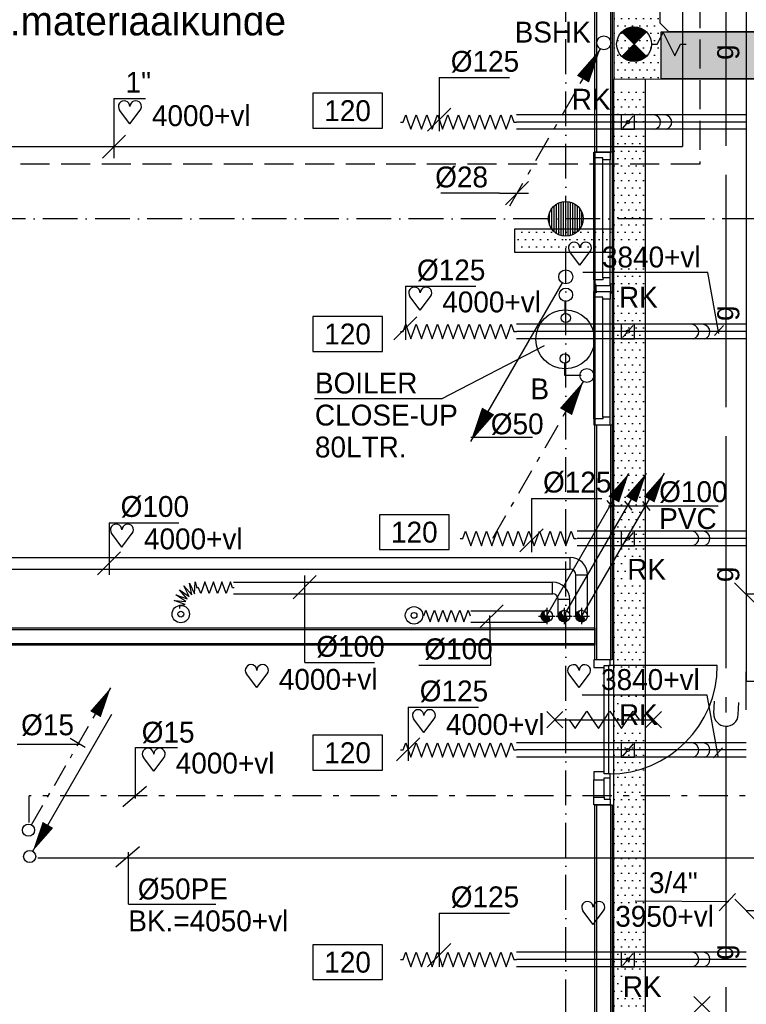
# Model space of a CAD drawing. Extents: x -41378 to 114803, y -24080 to 82188.
# Tile 35 of 137: x 2089 to 8346, y 30658 to 39143. Entities that reach past the tile are written whole.
import ezdxf
from ezdxf.enums import TextEntityAlignment as Align

# ---------------------------------------------------------------- set-up
doc = ezdxf.new("R2010")
doc.units = 0
doc.header["$LTSCALE"] = 50
for name, pattern in [('2322107', [2000, 1000, 1000]), ('2322108', [7, 5, -2]), ('2322109', [10, 5, -2, 1, -2]), ('2322121', [2000, 1000, 1000]), ('2322134', [45, 40, -5]), ('CENTER2', [11.25, 7.5, -1.25, 1.25, -1.25]), ('CENTER4', [5, 3.125, -0.625, 0.625, -0.625]), ('DASHDOT', [9, 6, -1.5, 0, -1.5]), ('LURETOUR', [6, 4, -2])]:
    doc.linetypes.add(name, pattern=pattern)
doc.layers.get('0').update_dxf_attribs({"linetype": 'CONTINUOUS'})
for name, color, linetype in [('AL$7----_STRAMIEN', 1, 'DASHDOT'), ('AL22----_BINNENWAND', 7, 'CONTINUOUS'), ('AL28----_KONSTRUKTIE', 3, 'CONTINUOUS'), ('AL32----_BINNENKOZ', 7, 'CONTINUOUS'), ('AL32----_DRAAIRICHTING', 1, 'CONTINUOUS'), ('AL65----_BEVEILIGING', 7, 'CONTINUOUS'), ('ALXAA---_GEWBETON', 12, 'CONTINUOUS'), ('BOUW', 8, 'CONTINUOUS'), ('KABELGGOOT1', 8, 'CONTINUOUS'), ('WL524---', 4, 'CONTINUOUS'), ('WL531---', 4, 'CONTINUOUS'), ('WL532---', 1, 'CONTINUOUS'), ('WL541---', 4, 'CONTINUOUS'), ('WL561---', 4, 'CONTINUOUS'), ('WL561---_AANVOER', 4, 'CONTINUOUS'), ('WL561---_RETOUR', 4, 'CONTINUOUS'), ('WL570---', 3, 'CONTINUOUS'), ('WL570---_HARTLIJN', 7, 'CONTINUOUS'), ('WL570---_RETOUR', 3, 'CONTINUOUS'), ('WL570---_TOEVOER', 3, 'CONTINUOUS'), ('WM521---', 1, 'CONTINUOUS'), ('WM541---', 1, 'CONTINUOUS'), ('WM561---', 1, 'CONTINUOUS'), ('WM570---', 1, 'CONTINUOUS')]:
    doc.layers.add(name, color=color, linetype=linetype)
doc.layers.get('0').freeze()
doc.styles.add('BURO-018', font='BUROFONT.shx', dxfattribs={"height": 90})
doc.styles.add('BURO-025', font='BUROFONT.shx', dxfattribs={"height": 250})
pattern_1 = [(0, (0, 200000), (31.75, 63.5), [0, -63.5])]

# ---------------------------------------------------------------- blocks, each defined once
blk = doc.blocks.new('LDV2121')
at = {"color": 0, "linetype": 'CONTINUOUS'}
blk.add_line((-0.25, -0.433), (-6.75, -11.691), dxfattribs=at)
blk.add_lwpolyline([(-6.75, -11.691, 0, 1, 0), (-5.5, -9.526, 1, 1, 0)], format="xyseb", dxfattribs=at)
blk.add_circle((0, 0), 0.5, dxfattribs=at)
blk = doc.blocks.new('LDV4109')
at = {"color": 0, "linetype": 'CONTINUOUS'}
for p, q in [((-1.125, -1.949), (-0.25, -0.433)), ((-1.688, -2.923), (-1.5, -2.598)), ((-3, -5.196), (-2.063, -3.572)), ((-3.563, -6.17), (-3.375, -5.846)), ((-4.875, -8.444), (-3.938, -6.82)), ((-5.438, -9.418), (-5.25, -9.093)), ((-6.75, -11.691), (-5.813, -10.068))]:
    blk.add_line(p, q, dxfattribs=at)
blk.add_lwpolyline([(-0.25, -0.433, 0, 1, 0), (-1.5, -2.598, 1, 1, 0)], format="xyseb", dxfattribs=at)
blk.add_circle((0, 0), 0.5, dxfattribs=at)
blk = doc.blocks.new('LU-1D-F-7D3E8')
at = {"color": 0, "linetype": 'CONTINUOUS'}
for p, q in [((-500, 0), (-477.7, 0)), ((-477.7, 0), (-455, 62.5)), ((-455, 62.5), (-432.2, 0)), ((-432.2, 0), (-409.5, -62.5)), ((-409.5, -62.5), (-386.7, 0)), ((-386.7, 0), (-364, 62.5)), ((-364, 62.5), (-341.2, 0)), ((-341.2, 0), (-318.5, -62.5)), ((-318.5, -62.5), (-295.7, 0)), ((-295.7, 0), (-273, 62.5)), ((-273, 62.5), (-250.2, 0)), ((-250.2, 0), (-227.5, -62.5)), ((-227.5, -62.5), (-204.7, 0)), ((-204.7, 0), (-182, 62.5)), ((-182, 62.5), (-159.2, 0)), ((-159.2, 0), (-136.5, -62.5)), ((-136.5, -62.5), (-113.7, 0)), ((-113.7, 0), (-91, 62.5)), ((-91, 62.5), (-68.2, 0)), ((-68.2, 0), (-45.5, -62.5)), ((-45.5, -62.5), (-22.7, 0)), ((-22.7, 0), (0, 62.5)), ((0, 62.5), (22.7, 0)), ((22.7, 0), (45.5, -62.5)), ((45.5, -62.5), (68.2, 0)), ((68.2, 0), (91, 62.5)), ((91, 62.5), (113.7, 0)), ((113.7, 0), (136.5, -62.5)), ((136.5, -62.5), (159.2, 0)), ((159.2, 0), (182, 62.5)), ((182, 62.5), (204.7, 0)), ((204.7, 0), (227.5, -62.5)), ((227.5, -62.5), (250.2, 0)), ((250.2, 0), (273, 62.5)), ((273, 62.5), (295.7, 0)), ((295.7, 0), (318.5, -62.5)), ((318.5, -62.5), (341.2, 0)), ((341.2, 0), (364, 62.5)), ((364, 62.5), (386.7, 0)), ((386.7, 0), (409.5, -62.5)), ((409.5, -62.5), (432.2, 0)), ((432.2, 0), (455, 62.5)), ((455, 62.5), (477.7, 0)), ((477.7, 0), (500, 0))]:
    blk.add_line(p, q, dxfattribs=at)
blk = doc.blocks.new('LU-1D-K-7D')
at = {"color": 0, "linetype": 'CONTINUOUS'}
for p, q in [((-0.5, 62.5), (0.5, 62.5)), ((-0.5, -62.5), (0.5, -62.5))]:
    blk.add_line(p, q, dxfattribs=at)
at = {"layer": 'WL570---_HARTLIJN', "linetype": 'CENTER2'}
blk.add_line((-0.5, 0), (0.5, 0), dxfattribs=at)
blk = doc.blocks.new('LU-1D-KL-7D70')
at = {"color": 0, "linetype": 'CONTINUOUS'}
for p, q in [((-56.4, 62.5), (-56.4, -62.5)), ((56.4, 62.5), (-56.4, 62.5)), ((47, 52), (9.5, 10.5)), ((56.4, -62.5), (56.4, 62.5)), ((-56.4, -62.5), (56.4, -62.5)), ((-9.5, -10.5), (-47, -52))]:
    blk.add_line(p, q, dxfattribs=at)
blk.add_circle((0, 0), 14.1, dxfattribs=at)
blk = doc.blocks.new('LU-ORND')
at = {"color": 0, "linetype": 'CONTINUOUS'}
for p, q in [((-3, 1.5), (-3, -1.5)), ((3, 1.5), (-3, 1.5)), ((3, -1.5), (3, 1.5)), ((-3, -1.5), (3, -1.5))]:
    blk.add_line(p, q, dxfattribs=at)
blk = doc.blocks.new('*U88', base_point=(8371.3, 37662.4))
at = {"layer": 'WM570---', "linetype": 'CONTINUOUS'}
for p, q in [((7921.6, 37762.1), (8121, 37562.7)), ((8621.6, 37762.1), (8821, 37562.7)), ((8721.3, 37662.4), (8021.3, 37662.4))]:
    blk.add_line(p, q, dxfattribs=at)
at = {"layer": 'WM570---', "linetype": 'CONTINUOUS', "style": 'BURO-018'}
for s, p in [('700', (8371.3, 37712.4)), ('350', (8371.3, 37612.4))]:
    blk.add_text(s, height=180, dxfattribs=at).set_placement(p, align=Align.CENTER)
blk = doc.blocks.new('*U89', base_point=(5701.1, 27455))
at = {"layer": 'WM570---', "linetype": 'CONTINUOUS'}
for p, q in [((5701.1, 27817.5), (5701.1, 27355)), ((5701.1, 27817.5), (6307.5, 27817.5)), ((5800.8, 27554.7), (5601.4, 27355.3))]:
    blk.add_line(p, q, dxfattribs=at)
at = {"layer": 'WM570---', "linetype": 'CONTINUOUS', "style": 'BURO-018'}
blk.add_text('%%c125', height=180, dxfattribs=at).set_placement((5801.1, 27867.5))
blk = doc.blocks.new('LU-1D-F-64191')
at = {"color": 0, "linetype": 'CONTINUOUS'}
for p, q in [((-200.8, 0), (-200.2, 0)), ((-200.2, 0), (-182, 50)), ((-182, 50), (-163.8, 0)), ((-163.8, 0), (-145.6, -50)), ((-145.6, -50), (-127.4, 0)), ((-127.4, 0), (-109.2, 50)), ((-109.2, 50), (-91, 0)), ((-91, 0), (-72.8, -50)), ((-72.8, -50), (-54.6, 0)), ((-54.6, 0), (-36.4, 50)), ((-36.4, 50), (-18.2, 0)), ((-18.2, 0), (0, -50)), ((0, -50), (18.2, 0)), ((18.2, 0), (36.4, 50)), ((36.4, 50), (54.6, 0)), ((54.6, 0), (72.8, -50)), ((72.8, -50), (91, 0)), ((91, 0), (109.2, 50)), ((109.2, 50), (127.4, 0)), ((127.4, 0), (145.6, -50)), ((145.6, -50), (163.8, 0)), ((163.8, 0), (182, 50)), ((182, 50), (200.2, 0)), ((200.2, 0), (200.8, 0))]:
    blk.add_line(p, q, dxfattribs=at)
blk = doc.blocks.new('LU-ORNAM-969610')
at = {"color": 0, "linetype": 'CONTINUOUS'}
for radius in [75, 25]:
    blk.add_circle((0, 0), radius, dxfattribs=at)
blk = doc.blocks.new('*U205', base_point=(3986.5, 34458.3))
at = {"layer": 'WM570---', "linetype": 'CONTINUOUS'}
for p, q in [((3986.5, 34808.3), (3986.5, 34358.3)), ((3986.5, 34808.3), (4586.4, 34808.3)), ((4086.2, 34558), (3886.8, 34358.6))]:
    blk.add_line(p, q, dxfattribs=at)
at = {"layer": 'WM570---', "linetype": 'CONTINUOUS', "style": 'BURO-018'}
blk.add_text('%%c100', height=180, dxfattribs=at).set_placement((4086.5, 34858.3))
blk = doc.blocks.new('*U206', base_point=(2190.6, 34217.4))
at = {"layer": 'WM570---', "linetype": 'CONTINUOUS'}
for p, q in [((2290.3, 34317.1), (2090.9, 34117.7)), ((2190.6, 33567.4), (2190.6, 34317.4)), ((2190.6, 33567.4), (2790.5, 33567.4))]:
    blk.add_line(p, q, dxfattribs=at)
at = {"layer": 'WM570---', "linetype": 'CONTINUOUS', "style": 'BURO-018'}
blk.add_text('%%c100', height=180, dxfattribs=at).set_placement((2290.6, 33617.4))
blk = doc.blocks.new('LDV3121')
at = {"color": 0, "linetype": 'CONTINUOUS'}
blk.add_line((0.25, 0.433), (6.75, 11.691), dxfattribs=at)
blk.add_lwpolyline([(0.25, 0.433, 0, 1, 0), (1.5, 2.598, 1, 1, 0)], format="xyseb", dxfattribs=at)
blk.add_circle((0, 0), 0.5, dxfattribs=at)
blk = doc.blocks.new('*U235', base_point=(8551.5, 31464))
at = {"layer": 'WM570---', "linetype": 'CONTINUOUS'}
for p, q in [((8101.8, 31563.7), (8301.2, 31364.3)), ((8801.8, 31563.7), (9001.2, 31364.3)), ((8901.5, 31464), (8201.5, 31464))]:
    blk.add_line(p, q, dxfattribs=at)
at = {"layer": 'WM570---', "linetype": 'CONTINUOUS', "style": 'BURO-018'}
for s, p in [('700', (8551.5, 31514)), ('300', (8551.5, 31414))]:
    blk.add_text(s, height=180, dxfattribs=at).set_placement(p, align=Align.CENTER)
blk = doc.blocks.new('LDV1109')
at = {"color": 0, "linetype": 'CONTINUOUS'}
for p, q in [((5.875, 10.176), (6.75, 11.691)), ((5.312, 9.202), (5.5, 9.526)), ((4, 6.928), (4.937, 8.552)), ((3.437, 5.954), (3.625, 6.279)), ((2.125, 3.681), (3.062, 5.304)), ((1.562, 2.706), (1.75, 3.031)), ((0.25, 0.433), (1.187, 2.057))]:
    blk.add_line(p, q, dxfattribs=at)
blk.add_lwpolyline([(6.75, 11.691, 0, 1, 0), (5.5, 9.526, 1, 1, 0)], format="xyseb", dxfattribs=at)
blk.add_circle((0, 0), 0.5, dxfattribs=at)
blk = doc.blocks.new('LU-2D-K-2BC')
at = {"color": 0, "linetype": 'CONTINUOUS'}
blk.add_line((-0.5, -350), (0.5, -350), dxfattribs=at)
blk = doc.blocks.new('LU-PIJL1')
at = {"color": 0, "linetype": 'CONTINUOUS'}
blk.add_line((0, 0), (10.12, 17.54), dxfattribs=at)
blk.add_lwpolyline([(10.12, 17.54, 0, 1.5, 0), (8.25, 14.29, 1.5, 1.5, 0)], format="xyseb", dxfattribs=at)
blk = doc.blocks.new('LU-1-KI2')
at = {"color": 0, "linetype": 'CONTINUOUS'}
blk.add_circle((0, 0), 0.5, dxfattribs=at)
for centre, start, end in [((0.098, 0.01), 122.9221, 266.96282), ((0.191, 0.038), 151.65219, 263.78191), ((0.278, 0.084), 174.6069, 260.27165), ((0.354, 0.146), 192.3501, 256.12328), ((0.416, 0.222), 206.10279, 250.64194)]:
    blk.add_arc(centre, 0.5, start, end, dxfattribs=at)
at = {"layer": 'WL570---_HARTLIJN', "linetype": 'CENTER4'}
for p, q in [((-0.7, 0), (0.7, 0)), ((0, 0.7), (0, -0.7))]:
    blk.add_line(p, q, dxfattribs=at)
at = {"layer": 'WL570---_HARTLIJN', "color": 0, "linetype": 'CONTINUOUS'}
for centre, start, end in [((0, 0.25), 90, 270), ((0, -0.25), 270, 90)]:
    blk.add_arc(centre, 0.25, start, end, dxfattribs=at)
blk = doc.blocks.new('LU-1D-BF-1-645A96')
at = {"color": 0, "linetype": 'CONTINUOUS'}
for p, q in [((16.3, 38.9), (-60.3, 105.8)), ((-60.3, 105.8), (39.4, 85.7)), ((-51.9, 130.5), (49.6, 136.9)), ((39.4, 85.7), (-51.9, 130.5)), ((49.6, 136.9), (0, 150)), ((-150, 0), (-143.5, 50.2)), ((-143.5, 50.2), (-111, -46.2)), ((-111, -46.2), (-117.9, 55.3)), ((-117.9, 55.3), (-61.5, -29.4)), ((-61.5, -29.4), (-94.4, 66.9)), ((-94.4, 66.9), (-18.1, -0.4)), ((-18.1, -0.4), (-74.8, 84.1)), ((-74.8, 84.1), (16.3, 38.9))]:
    blk.add_line(p, q, dxfattribs=at)
blk = doc.blocks.new('LU-1D-F-64142')
at = {"color": 0, "linetype": 'CONTINUOUS'}
for p, q in [((-161.4, 0), (-145.6, 0)), ((-145.6, 0), (-127.4, 50)), ((-127.4, 50), (-109.2, 0)), ((-109.2, 0), (-91, -50)), ((-91, -50), (-72.8, 0)), ((-72.8, 0), (-54.6, 50)), ((-54.6, 50), (-36.4, 0)), ((-36.4, 0), (-18.2, -50)), ((-18.2, -50), (0, 0)), ((0, 0), (18.2, 50)), ((18.2, 50), (36.4, 0)), ((36.4, 0), (54.6, -50)), ((54.6, -50), (72.8, 0)), ((72.8, 0), (91, 50)), ((91, 50), (109.2, 0)), ((109.2, 0), (127.4, -50)), ((127.4, -50), (145.6, 0)), ((145.6, 0), (161.4, 0))]:
    blk.add_line(p, q, dxfattribs=at)
blk = doc.blocks.new('LU-1D-F-641D')
at = {"color": 0, "linetype": 'CONTINUOUS'}
for p, q in [((-14.8, 0), (0, 0)), ((0, 0), (14.8, 0))]:
    blk.add_line(p, q, dxfattribs=at)
blk = doc.blocks.new('*U253', base_point=(102297.2, 59738.3))
at = {"color": 0, "linetype": 'CONTINUOUS'}
for p, q in [((102397.2, 59838.3), (102197.2, 59638.3)), ((102147.2, 59738.3), (101641, 59738.3)), ((102147.2, 59738.3), (102397.2, 59738.3))]:
    blk.add_line(p, q, dxfattribs=at)
at = {"color": 0, "linetype": 'CONTINUOUS', "style": 'BURO-018'}
blk.add_text('%%C28', height=180, dxfattribs=at).set_placement((102047.2, 59788.3), align=Align.RIGHT)
blk = doc.blocks.new('A$C5AB06988')
at = {"color": 2, "linetype": 'CONTINUOUS'}
for p, q in [((256.1, 556.1), (43.9, 343.9)), ((43.9, 556.1), (256.1, 343.9)), ((150, 300), (150, 250)), ((250, 200), (50, 100)), ((150, 250), (250, 200)), ((50, 100), (150, 50)), ((150, 50), (150, 0))]:
    blk.add_line(p, q, dxfattribs=at)
at = {"color": 2, "linetype": 'CONTINUOUS', "const_width": 150}
for points in [[(97, 397, -0.414214), (97, 503, -1)], [(203, 397, 0.414214), (203, 503, 1)]]:
    blk.add_lwpolyline(points, format="xyb", dxfattribs=at)
at = {"color": 2, "linetype": 'CONTINUOUS'}
blk.add_circle((150, 450), 150, dxfattribs=at)
blk = doc.blocks.new('*U336', base_point=(2900.5, 38049.1))
at = {"color": 0, "linetype": 'CONTINUOUS'}
for p, q in [((2900.5, 38463.6), (2900.5, 37949.1)), ((2900.5, 38463.6), (3170.5, 38463.6)), ((3000.5, 38149.1), (2800.5, 37949.1))]:
    blk.add_line(p, q, dxfattribs=at)
at = {"color": 0, "linetype": 'CONTINUOUS', "style": 'BURO-018'}
blk.add_text('1"', height=180, dxfattribs=at).set_placement((3000.5, 38513.6))
blk = doc.blocks.new('HART')
at = {"color": 1}
for q in [(-39.7, 52.4), (39.7, 52.4)]:
    blk.add_line((0, 0), q, dxfattribs=at)
for centre, start, end in [((-22.1, 65.7), 0, 217.1867), ((22.1, 65.7), 322.8133, 180)]:
    blk.add_arc(centre, 22.1, start, end, dxfattribs=at)
blk = doc.blocks.new('LDS')
at = {"color": 0, "linetype": 'CONTINUOUS'}
for p, q in [((0, 1), (1, 1)), ((0, -1), (1, -1))]:
    blk.add_line(p, q, dxfattribs=at)
blk.add_arc((0, 0), 1, 90, 270, dxfattribs=at)
blk = doc.blocks.new('2322134-8')
at = {"layer": 'WM541---', "color": 0, "linetype": '2322134', "style": 'BURO-018'}
for p in [(8171.1, 38863.7), (8171.1, 36613.7), (8171.1, 34363.7), (8171.1, 31107.6)]:
    blk.add_text('g', height=180, rotation=90, dxfattribs=at).set_placement(p, align=Align.MIDDLE)

msp = doc.modelspace()

# ---------------------------------------------------------------- hatches: boundary and pattern name
at = {"layer": 'KABELGGOOT1'}
h = msp.add_hatch(dxfattribs=at)
h.set_pattern_fill('DOTS', color=256, scale=40, style=0)
h.set_pattern_definition(pattern_1)
h.paths.add_polyline_path([(7205.8, 38643.2), (7603.6, 38636.6), (7603.6, 43055.8), (7205.2, 43055.8)])
h = msp.add_hatch(dxfattribs=at)
h.set_pattern_fill('DOTS', color=256, scale=40, style=0)
h.set_pattern_definition(pattern_1)
h.paths.add_polyline_path([(17747.3, 38636.6), (17747.3, 39037.2), (7610.8, 39037.2), (7610.8, 38636.6)])
h = msp.add_hatch(dxfattribs=at)
h.set_pattern_fill('DOTS', color=256, scale=40, style=0)
h.set_pattern_definition(pattern_1)
h.paths.add_polyline_path([(7475.8, 38582.8), (7205.8, 38582.8), (7205.8, 38241), (7475.8, 38241)])
h = msp.add_hatch(dxfattribs=at)
h.set_pattern_fill('DOTS', color=256, scale=40, style=0)
h.set_pattern_definition(pattern_1)
h.paths.add_polyline_path([(7475.8, 38241), (7205.8, 38241), (7205.8, 37730.5), (7475.8, 37730.5)])
h = msp.add_hatch(dxfattribs=at)
h.set_pattern_fill('DOTS', color=256, scale=40, style=0)
h.set_pattern_definition(pattern_1)
h.paths.add_polyline_path([(7475.8, 37730.5), (7205.8, 37730.5), (7205.8, 36685.2), (7475.8, 36685.2)])
h.paths.add_polyline_path([(6827.3, 37338.5), (6827.3, 37138.5), (7201.5, 37138.5), (7201.5, 37338.5)])
h.paths.add_polyline_path([(6827.3, 37138.5), (6827.3, 37338.5), (6350.9, 37338.5), (6350.9, 37138.5)])
h.paths.add_polyline_path([(7205.9, 32092), (7475.9, 32092), (7475.9, 33672.1), (7205.9, 33672.1)])
h = msp.add_hatch(dxfattribs=at)
h.set_pattern_fill('DOTS', color=256, scale=40, style=0)
h.set_pattern_definition(pattern_1)
h.paths.add_polyline_path([(7205.9, 33672.1), (7475.9, 33672.1), (7475.8, 36685.2), (7205.8, 36685.2)])
h = msp.add_hatch(dxfattribs=at)
h.set_pattern_fill('DOTS', color=256, scale=40, style=0)
h.set_pattern_definition(pattern_1)
h.paths.add_polyline_path([(7475.9, 32092), (7205.9, 32092), (7205.9, 31411.3), (7475.9, 31411.3)])
h = msp.add_hatch(dxfattribs=at)
h.set_pattern_fill('DOTS', color=256, scale=40, style=0)
h.set_pattern_definition(pattern_1)
h.paths.add_polyline_path([(7475.9, 30973.7), (7205.9, 30973.7), (7205.9, 30609.1), (7475.9, 30609.1)])
h.paths.add_polyline_path([(7475.9, 31411.3), (7205.9, 31411.3), (7205.9, 30973.7), (7475.9, 30973.7)])

# ---------------------------------------------------------------- linework, layer by layer
at = {"layer": 'AL$7----_STRAMIEN', "color": 1}
for p, q in [((6791, 10768.5), (6791, 80064.7)), ((19691, 37427.3), (-1873.3, 37427.3))]:
    msp.add_line(p, q, dxfattribs=at)
at = {"layer": 'AL22----_BINNENWAND', "color": 8}
for p, q in [((7041, 38002.3), (7041, 39578.6)), ((7191, 39578.6), (7191, 38002.3)), ((7041, 38002.3), (7041, 35652.3)), ((7191, 38002.3), (7041, 38002.3)), ((7191, 38002.3), (7191, 35652.3)), ((7041, 33627.3), (7041, 35652.3)), ((7041, 35652.3), (7191, 35652.3)), ((7191, 35652.3), (7191, 33627.3)), ((-319, 33902.3), (7041, 33902.3)), ((7041, 33902.3), (7041, 33752.3)), ((7041, 33752.3), (-319, 33752.3)), ((7191, 33627.3), (7041, 33627.3)), ((7041, 29602.3), (7041, 32376.3)), ((7041, 32376.3), (7191, 32376.3)), ((7191, 32376.3), (7191, 29602.3))]:
    msp.add_line(p, q, dxfattribs=at)
at = {"layer": 'AL22----_BINNENWAND', "color": 8, "linetype": 'CONTINUOUS'}
for p, q in [((7056, 39578.6), (7056, 38002.3)), ((7176, 39578.6), (7176, 38002.3)), ((7056, 35652.3), (7056, 33627.3)), ((7176, 35652.3), (7176, 33627.3)), ((-319, 33887.3), (7041, 33887.3)), ((-319, 33767.3), (7041, 33767.3)), ((7056, 32376.3), (7056, 29602.3)), ((7176, 32376.3), (7176, 29602.3))]:
    msp.add_line(p, q, dxfattribs=at)
at = {"layer": 'AL28----_KONSTRUKTIE', "color": 8}
msp.add_circle((6791, 37427.3), 150, dxfattribs=at)
at = {"layer": 'AL32----_BINNENKOZ', "color": 8}
for p, q in [((7034, 38002.3), (7173, 38002.3)), ((7034, 37952.3), (7034, 38002.3)), ((7034, 36902.3), (7034, 37952.3)), ((7110, 37952.3), (7034, 37952.3)), ((7110, 37935.3), (7110, 37952.3)), ((7110, 36919.3), (7110, 37935.3)), ((7173, 37935.3), (7110, 37935.3)), ((7173, 38002.3), (7173, 37935.3)), ((7173, 36919.3), (7173, 37935.3)), ((7173, 36919.3), (7110, 36919.3)), ((7110, 36919.3), (7110, 36902.3)), ((7173, 36852.3), (7173, 36919.3)), ((7110, 36902.3), (7034, 36902.3)), ((7034, 36902.3), (7034, 36852.3)), ((7034, 36852.3), (7173, 36852.3)), ((7035.5, 36852.4), (7035.5, 36864.9)), ((7035.5, 36864.9), (7053.5, 36864.9)), ((7035.5, 36789.8), (7035.5, 36852.4)), ((7053.5, 36802.3), (7053.5, 36852.4)), ((7053.5, 36852.4), (7059, 36852.4)), ((7178.5, 36852.4), (7173, 36852.4)), ((7196.5, 36864.9), (7178.5, 36864.9)), ((7178.5, 36802.3), (7178.5, 36852.4)), ((7196.5, 36852.4), (7196.5, 36864.9)), ((7196.5, 36789.8), (7196.5, 36852.4)), ((7034, 36802.3), (7173, 36802.3)), ((7034, 36752.3), (7034, 36802.3)), ((7034, 35702.3), (7034, 36752.3)), ((7110, 36752.3), (7034, 36752.3)), ((7053.5, 36789.8), (7035.5, 36789.8)), ((7059, 36802.3), (7053.5, 36802.3)), ((7053.5, 36802.3), (7053.5, 36789.8)), ((7110, 36735.3), (7110, 36752.3)), ((7173, 36802.3), (7178.5, 36802.3)), ((7173, 36802.3), (7173, 36735.3)), ((7178.5, 36802.3), (7178.5, 36789.8)), ((7178.5, 36789.8), (7196.5, 36789.8)), ((7110, 35719.3), (7110, 36735.3)), ((7173, 36735.3), (7110, 36735.3)), ((7173, 35719.3), (7173, 36735.3)), ((7110, 35702.3), (7034, 35702.3)), ((7034, 35702.3), (7034, 35652.3)), ((7034, 35652.3), (7173, 35652.3)), ((7173, 35719.3), (7110, 35719.3)), ((7110, 35719.3), (7110, 35702.3)), ((7173, 35652.3), (7173, 35719.3)), ((7173, 33627.3), (7034, 33627.3)), ((7034, 33627.3), (7034, 33560.3)), ((7173, 33577.3), (7173, 33627.3)), ((7034, 33560.3), (7122, 33560.3)), ((7122, 32643.3), (7122, 33577.3)), ((7122, 33560.3), (7122, 33577.3)), ((7122, 33577.3), (7173, 33577.3)), ((7162, 32643.3), (7162, 33577.3)), ((7122, 32660.3), (7034, 32660.3)), ((7034, 32660.3), (7034, 32593.3)), ((7034, 32593.3), (7122, 32593.3)), ((7034, 32443.3), (7034, 32593.3)), ((7122, 32643.3), (7122, 32660.3)), ((7173, 32643.3), (7122, 32643.3)), ((7122, 32593.3), (7122, 32610.3)), ((7122, 32610.3), (7173, 32610.3)), ((7122, 32443.3), (7122, 32593.3)), ((7173, 32610.3), (7173, 32643.3)), ((7173, 32610.3), (7173, 32643.3)), ((7173, 32426.3), (7173, 32610.3)), ((7034, 32376.3), (7034, 32443.3)), ((7034, 32443.3), (7122, 32443.3)), ((7122, 32443.3), (7122, 32426.3)), ((7122, 32426.3), (7173, 32426.3)), ((7173, 32426.3), (7173, 32376.3)), ((7173, 32376.3), (7034, 32376.3))]:
    msp.add_line(p, q, dxfattribs=at)
at = {"layer": 'AL32----_DRAAIRICHTING', "color": 8}
msp.add_line((8096, 33577.3), (7162, 33577.3), dxfattribs=at)
msp.add_arc((7162, 33577.3), 934, 270, 0, dxfattribs=at)
at = {"layer": 'AL65----_BEVEILIGING', "color": 8, "linetype": 'CONTINUOUS'}
for points in [[(6627, 33040.3), (6767, 33180.3)], [(6627, 33180.3), (6767, 33040.3)], [(6822, 33110.3), (6872, 33035.3), (6972, 33185.3), (7022, 33110.3)], [(7022, 33110.3), (7072, 33035.3), (7172, 33185.3), (7222, 33110.3)], [(7222, 33110.3), (7272, 33035.3), (7372, 33185.3), (7422, 33110.3)], [(7477, 33040.3), (7617, 33180.3)], [(7477, 33180.3), (7617, 33040.3)], [(6697, 33110.3), (7547, 33110.3)], [(8034.7, 30586.3), (7894.7, 30726.3)], [(7894.7, 30586.3), (8034.7, 30726.3)]]:
    msp.add_lwpolyline(points, dxfattribs=at)
at = {"layer": 'ALXAA---_GEWBETON', "color": 8}
for p, q in [((6671, 37337.3), (6671, 37517.3)), ((6691, 37315.5), (6691, 37539.1)), ((6711, 37300.4), (6711, 37554.2)), ((6731, 37289.9), (6731, 37564.8)), ((6751, 37282.8), (6751, 37571.9)), ((6771, 37278.7), (6771, 37576)), ((6791, 37277.3), (6791, 37577.3)), ((6811, 37278.7), (6811, 37576)), ((6831, 37282.8), (6831, 37571.9)), ((6851, 37289.9), (6851, 37564.8)), ((6871, 37300.4), (6871, 37554.2)), ((6891, 37315.5), (6891, 37539.1)), ((6911, 37337.3), (6911, 37517.3)), ((6651, 37373.5), (6651, 37481.2)), ((6931, 37373.5), (6931, 37481.2))]:
    msp.add_line(p, q, dxfattribs=at)
at = {"layer": 'BOUW', "color": 1}
for q in [(6608, 36336.4), (4627.7, 35875.8)]:
    msp.add_line((5722.1, 35875.8), q, dxfattribs=at)
at = {"layer": 'KABELGGOOT1'}
for p, q in [((7604.8, 39113.5, 3650), (7604.8, 52013.1, 3650)), ((7204.8, 45164, 3650), (7205.8, 38632.1, 3650)), ((7679.8, 39038.5, 3650), (7604.8, 39113.5, 3650)), ((31471.6, 39038.5), (7679.8, 39038.5)), ((7205.8, 38632.1), (57870.6, 38638.3)), ((7205.9, 24016.9, 3650), (7205.8, 38632.1, 3650)), ((7475.8, 38632.1, 3650), (7475.9, 24016.9, 3650)), ((7201.5, 37338.5, 3650), (6350.9, 37338.5, 3650)), ((6350.9, 37338.5, 3650), (6350.9, 37138.5, 3650)), ((7201.5, 37138.5, 3650), (7201.5, 37338.5, 3650)), ((6350.9, 37138.5, 3650), (7201.5, 37138.5, 3650))]:
    msp.add_line(p, q, dxfattribs=at)
msp.add_lwpolyline([(7610.8, 38636.6), (17747.3, 38636.6), (17747.3, 39037.2), (7610.8, 39037.2)], close=True, dxfattribs=at)
at = {"layer": 'WL524---', "color": 1}
for p, q in [((3086, 32871.7), (3448.3, 32871.7)), ((3086, 32430.5), (3086, 32871.7)), ((2975.5, 32362.1), (3179.4, 32538.1)), ((2915.8, 31842), (3119.7, 32018)), ((3026.3, 31521.2), (3026.3, 31970.2)), ((3026.3, 31521.2), (3777, 31521.2))]:
    msp.add_line(p, q, dxfattribs=at)
at = {"layer": 'WL524---', "linetype": '2322121'}
msp.add_line((2244.6, 31920.4), (8988.9, 31920.4), dxfattribs=at)
at = {"layer": 'WL531---', "color": 3}
for p, q in [((8345, 33195.6), (8345, 33522)), ((8345, 33443.3), (9045.9, 33443.3))]:
    msp.add_line(p, q, dxfattribs=at)
at = {"layer": 'WL531---', "linetype": '2322109'}
msp.add_line((9186.8, 32455.9), (2170.7, 32455.9), dxfattribs=at)
at = {"layer": 'WL532---', "color": 3}
msp.add_circle((6786.3, 36388.8), 253.6, dxfattribs=at)
at = {"layer": 'WL541---', "color": 3, "linetype": '2322134'}
for p, q in [((8171.1, 53555.4), (8171.1, 33172)), ((8171.1, 33055.9), (8171.1, 24659.2))]:
    msp.add_line(p, q, dxfattribs=at)
at = {"layer": 'WL541---'}
msp.add_line((2170.7, 32223.4), (2170.7, 32455.9), dxfattribs=at)
at = {"layer": 'WL561---', "color": 1}
for p, q in [((2522.3, 32950.4), (2652.1, 32872.6)), ((2065.6, 32899), (2610.8, 32899))]:
    msp.add_line(p, q, dxfattribs=at)
for centre in [(6791.5, 36572.5), (6782.6, 36222.6)]:
    msp.add_circle(centre, 40.1, dxfattribs=at)
at = {"layer": 'WL561---_AANVOER', "linetype": '2322107'}
for p in [(7795.5, 39471.7), (539.7, 38049.1)]:
    msp.add_line(p, (7795.5, 38049.1), dxfattribs=at)
at = {"layer": 'WL561---_RETOUR', "linetype": '2322108'}
for p, q in [((7945.8, 39321.4), (7945.8, 37898.7)), ((7945.8, 37898.7), (508, 37898.7))]:
    msp.add_line(p, q, dxfattribs=at)
at = {"layer": 'WL570---', "color": 1}
for p, q in [((8016, 36964.4), (6939.1, 36964.4)), ((8110.4, 36438), (8016, 36964.4)), ((8071.1, 36422.3), (8149.7, 36508.7)), ((8008.4, 33322.9), (6931.5, 33322.9)), ((8102.8, 32796.4), (8008.4, 33322.9)), ((8063.5, 32780.7), (8142.1, 32867.2))]:
    msp.add_line(p, q, dxfattribs=at)
at = {"layer": 'WL570---', "color": 3}
for centre in [(7544.5, 38259.9), (7640.6, 38259.9), (7873.9, 36453.3), (7970, 36453.3), (7873.9, 34671.8), (7970, 34671.8), (7873.9, 32848.9), (7970, 32848.9), (7873.9, 31044.5), (7970, 31044.5)]:
    msp.add_arc(centre, 63.1, 283.79383, 80.45036, dxfattribs=at)
at = {"layer": 'WL570---_TOEVOER'}
for p, q in [((1458.1, 34508.3), (6825.9, 34508.3)), ((6828, 34408.3), (6828, 34508.3)), ((1458.1, 34408.3), (6825.9, 34408.3)), ((3928.7, 34295.9), (6679.8, 34295.9)), ((6677.1, 34195.9), (6677.1, 34295.9)), ((6878, 34358.3), (6978, 34358.3)), ((6878, 34004.2), (6878, 34358.3)), ((6978, 34004.2), (6978, 34358.3)), ((3928.7, 34195.9), (6679.8, 34195.9)), ((6827.1, 34145.9), (6727.1, 34145.9)), ((6727.1, 34004.2), (6727.1, 34143.8)), ((6827.1, 34004.2), (6827.1, 34143.8)), ((5973.8, 34050), (6626.3, 34050)), ((5973.8, 33950), (6626.3, 33950))]:
    msp.add_line(p, q, dxfattribs=at)
for centre, radius in [((6828, 34358.3), 150), ((6828, 34358.3), 50), ((6677.1, 34145.9), 150), ((6677.1, 34145.9), 50)]:
    msp.add_arc(centre, radius, 0, 90, dxfattribs=at)
at = {"layer": 'WM521---', "color": 4}
for p, q in [((6785.8, 36612.8), (6785.8, 36714.9)), ((6784.1, 36077.4), (6784.1, 36183.7)), ((6923.2, 36077.4), (6784.1, 36077.4))]:
    msp.add_line(p, q, dxfattribs=at)
at = {"layer": 'WM521---'}
msp.add_line((5973.8, 35545.7), (6505.8, 35545.7), dxfattribs=at)
msp.add_circle((6792.3, 36772.7), 57.3, dxfattribs=at)
at = {"layer": 'WM570---'}
for p, q in [((7144.7, 34999.2), (7207.7, 34921.9)), ((7296.6, 34993.5), (7359.7, 34916.1)), ((7451.5, 34990.7), (7514.5, 34913.3))]:
    msp.add_line(p, q, dxfattribs=at)
at = {"layer": 'WM570---', "linetype": 'CONTINUOUS'}
for p, q in [((7158.5, 34953.4), (8103.7, 34954.3)), ((6251.1, 34101.2), (6051.7, 33901.8)), ((6146.9, 33581.4), (6137.2, 34008.6)), ((5526.6, 33581.4), (6146.9, 33581.4)), ((7390, 31548.8), (8195.1, 31545.1))]:
    msp.add_line(p, q, dxfattribs=at)
at = {"layer": 'WM570---', "color": 1}
msp.add_line((8112.1, 31462.3), (8253.1, 31611.6), dxfattribs=at)

# ---------------------------------------------------------------- block references
at = {"layer": 'BOUW', "color": 1}
ref = msp.add_blockref('LU-ORND', (4912.3, 38359.4), dxfattribs=dict(at, xscale=100, yscale=100, zscale=100))
ref.add_attrib('LU_TEXT1', '120', dxfattribs={"layer": '0', "color": 1, "linetype": 'CONTINUOUS', "height": 180, "style": 'BURO-018'}).set_placement((4912.3, 38359.4), align=Align.MIDDLE)
ref = msp.add_blockref('LU-ORND', (4912.3, 36434.7), dxfattribs=dict(at, xscale=100, yscale=100, zscale=100))
ref.add_attrib('LU_TEXT1', '120', dxfattribs={"layer": '0', "color": 1, "linetype": 'CONTINUOUS', "height": 180, "style": 'BURO-018'}).set_placement((4912.3, 36434.7), align=Align.MIDDLE)
ref = msp.add_blockref('LU-ORND', (5487.1, 34727), dxfattribs=dict(at, xscale=100, yscale=100, zscale=100))
ref.add_attrib('LU_TEXT1', '120', dxfattribs={"layer": '0', "color": 1, "linetype": 'CONTINUOUS', "height": 180, "style": 'BURO-018'}).set_placement((5487.1, 34727), align=Align.MIDDLE)
ref = msp.add_blockref('LU-ORND', (4912.3, 32826.1), dxfattribs=dict(at, xscale=100, yscale=100, zscale=100))
ref.add_attrib('LU_TEXT1', '120', dxfattribs={"layer": '0', "color": 1, "linetype": 'CONTINUOUS', "height": 180, "style": 'BURO-018'}).set_placement((4912.3, 32826.1), align=Align.MIDDLE)
ref = msp.add_blockref('LU-ORND', (4912.3, 31021), dxfattribs=dict(at, xscale=100, yscale=100, zscale=100))
ref.add_attrib('LU_TEXT1', '120', dxfattribs={"layer": '0', "color": 1, "linetype": 'CONTINUOUS', "height": 180, "style": 'BURO-018'}).set_placement((4912.3, 31021), align=Align.MIDDLE)
at = {"layer": 'WL524---', "color": 2}
for name, p, xscale, yscale, zscale in [('LDV2121', (6791, 36927.3), 121.5, 121.5, 121.5), ('LDV3121', (2174.2, 31931.2), 105, 105, 105)]:
    msp.add_blockref(name, p, dxfattribs=dict(at, xscale=xscale, yscale=yscale, zscale=zscale))
at = {"layer": 'WL531---', "rotation": 90}
msp.add_blockref('A$C5AB06988', (7829.5, 38782.2), dxfattribs=at)
at = {"layer": 'WL531---', "color": 2}
for name, p, xscale, yscale, zscale in [('LDV4109', (7119.3, 38943.3), 120, 120, 120), ('LDV4109', (6972.8, 36077.4), 120, 120, 120), ('LDV1109', (2163.8, 32158.3), 105, 105, 105)]:
    msp.add_blockref(name, p, dxfattribs=dict(at, xscale=xscale, yscale=yscale, zscale=zscale))
at = {"layer": 'WL531---', "color": 1}
msp.add_blockref('*U253', (6371.5, 37648), dxfattribs=at)
at = {"layer": 'WL531---', "color": 2, "xscale": 105, "yscale": 105, "zscale": 105, "rotation": 87.2804354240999}
msp.add_blockref('LDS', (8171.6, 33159.1), dxfattribs=at)
at = {"layer": 'WL570---'}
for p in [(5867.5, 38261.1), (5867.5, 36456), (6382.7, 34671.6), (5867.5, 32849.6), (5867.5, 31044.5)]:
    msp.add_blockref('LU-1D-F-7D3E8', p, dxfattribs=at)
at = {"layer": 'WL570---_RETOUR', "linetype": 'LURETOUR'}
for name, p, xscale, rotation in [('LU-1D-K-7D', (7356.5, 38261.1), 1977.876642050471, 180), ('LU-1D-K-7D', (7356.5, 36456), 1977.893263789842, 180), ('LU-1D-K-7D', (7614.4, 34671.6), 1447.840767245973, 180), ('LU-1D-BF-1-645A96', (3463.8, 34247.9), -1, 270), ('LU-1D-F-641D', (3463.8, 34083.6), -1, 90), ('LU-1D-K-7D', (7356.5, 32849.6), 1977.893263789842, 180), ('LU-1D-K-7D', (7356.3, 31044.5), 1977.532572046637, 180)]:
    msp.add_blockref(name, p, dxfattribs=dict(at, xscale=xscale, rotation=rotation))
at = {"layer": 'WL570---_RETOUR', "linetype": 'CONTINUOUS'}
for p in [(7325.9, 38261.1), (7325.9, 36456), (7325.9, 34671.6), (7325.9, 32849.6), (7325.9, 31044.5)]:
    msp.add_blockref('LU-1D-KL-7D70', p, dxfattribs=at)
at = {"layer": 'WL570---_RETOUR', "linetype": 'LURETOUR', "xscale": -1}
msp.add_blockref('LU-1D-F-64142', (3775.2, 34247.9), dxfattribs=at)
at = {"layer": 'WL570---_RETOUR', "rotation": 90}
for p in [(3475.9, 34020.6), (5484.6, 34009.9)]:
    msp.add_blockref('LU-ORNAM-969610', p, dxfattribs=at)
at = {"layer": 'WL570---_RETOUR', "linetype": 'LURETOUR'}
msp.add_blockref('LU-1D-F-64191', (5768.6, 34005.1), dxfattribs=at)
at = {"layer": 'WL570---_TOEVOER', "linetype": 'CONTINUOUS', "xscale": 13324.02832386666, "rotation": 270}
msp.add_blockref('LU-2D-K-2BC', (8695, 40105.3), dxfattribs=at)
at = {"layer": 'WL570---_TOEVOER', "xscale": 70, "yscale": 70, "zscale": 70}
for p in [(6627.4, 34008.5), (6777.6, 34008.5), (6932.4, 34008.5)]:
    msp.add_blockref('LU-PIJL1', p, dxfattribs=at)
at = {"layer": 'WL570---_TOEVOER', "linetype": 'CONTINUOUS', "xscale": 100, "yscale": 100, "zscale": 100}
for p in [(6627.1, 34004.2), (6777.1, 34004.2), (6927.1, 34004.2)]:
    msp.add_blockref('LU-1-KI2', p, dxfattribs=at)
at = {"layer": 'WM541---', "linetype": '2322134'}
msp.add_blockref('2322134-8', (0, 0), dxfattribs=at)
at = {"layer": 'WM561---'}
msp.add_blockref('*U336', (2900.5, 38049.1), dxfattribs=at)
at = {"layer": 'WM570---'}
for name, p in [('*U89', (5701.1, 38282.2)), ('*U89', (5410.2, 36483.8)), ('*U89', (6495.7, 34655.8)), ('*U205', (2858, 34458.3)), ('*U88', (8695, 34191.3)), ('*U206', (4542.8, 34252.7)), ('*U89', (5433.8, 32855.7)), ('*U89', (5701.1, 31081.4)), ('*U235', (8696.6, 31464))]:
    msp.add_blockref(name, p, dxfattribs=at)
at = {"layer": 'WM570---', "xscale": 2.25, "yscale": 2.25, "zscale": 2.25}
for p in [(3037.8, 38246.3), (6913.4, 37028.4), (5538.3, 36641), (2969.1, 34599), (4130.8, 33388.1), (6905.8, 33386.9), (5570, 32999.4), (3242.9, 32666.6), (7028, 31346.6)]:
    msp.add_blockref('HART', p, dxfattribs=at)

# ---------------------------------------------------------------- texts
at = {"layer": 'BOUW', "style": 'BURO-025'}
msp.add_text('pract.materiaalkunde', height=250, dxfattribs=at).set_placement((1260.3, 39008))
at = {"layer": 'BOUW', "color": 1, "style": 'BURO-018'}
msp.add_text('B', height=180, dxfattribs=at).set_placement((6487.1, 35871.4))
at = {"layer": 'WL524---', "color": 1, "style": 'BURO-018'}
for s, p in [('%%C15', (2100.8, 32976.5)), ('%%C15', (3139.3, 32912.9)), ('%%C50PE', (3105.6, 31562.4))]:
    msp.add_text(s, height=180, dxfattribs=at).set_placement(p)
at = {"layer": 'WL531---', "color": 1, "style": 'BURO-018'}
msp.add_text('BSHK', height=180, dxfattribs=at).set_placement((6351, 38946.3))
at = {"layer": 'WL532---', "color": 1, "style": 'BURO-018'}
for s, p in [('BOILER', (4631, 35922)), ('CLOSE-UP', (4631, 35645.8)), ('80LTR.', (4631, 35370.7))]:
    msp.add_text(s, height=180, dxfattribs=at).set_placement(p)
at = {"layer": 'WM521---', "color": 1, "style": 'BURO-018'}
msp.add_text('%%c50', height=180, dxfattribs=at).set_placement((6145.7, 35570.2))
at = {"layer": 'WM570---', "color": 1, "style": 'BURO-018'}
for s, p in [('RK', (6843.1, 38367.5)), ('4000+vl', (3227.2, 38226.2)), ('3840+vl', (7102.8, 37008.4)), ('RK', (7249.6, 36661.2)), ('4000+vl', (5727.7, 36620.9)), ('PVC', (7595.8, 34753.8)), ('4000+vl', (3158.5, 34578.9)), ('RK', (7320.8, 34316.5)), ('4000+vl', (4320.2, 33368.1)), ('3840+vl', (7095.2, 33366.8)), ('RK', (7249.6, 33064.5)), ('4000+vl', (5759.4, 32979.4)), ('4000+vl', (3432.3, 32646.5)), ('BK.=4050+vl', (3023.3, 31287)), ('3950+vl', (7217.4, 31326.5)), ('RK', (7282.7, 30719.7))]:
    msp.add_text(s, height=180, dxfattribs=at).set_placement(p)
at = {"layer": 'WM570---', "linetype": 'CONTINUOUS', "style": 'BURO-018'}
for s, p in [('%%c100', (7595.5, 34985.6)), ('%%c100', (5573.2, 33631.4)), ('3/4"', (7507.7, 31616.5))]:
    msp.add_text(s, height=180, dxfattribs=at).set_placement(p)

doc.saveas('drawing.dxf')
